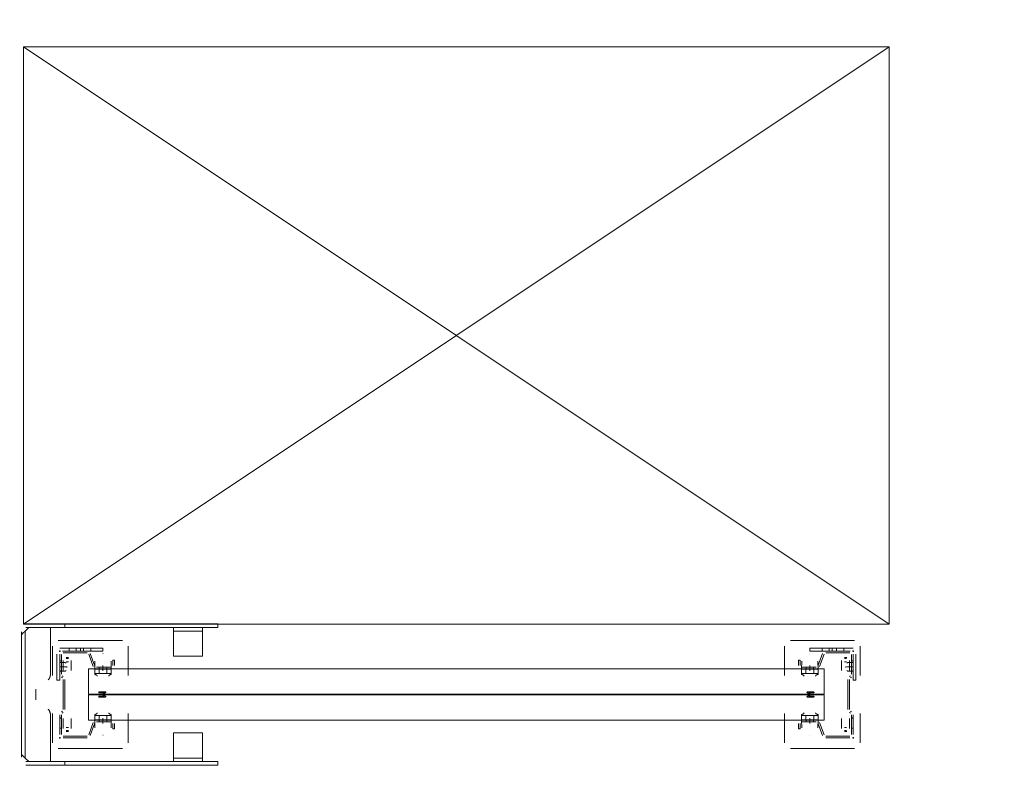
# Model space of a CAD drawing. Header units: millimetres. Extents: x -12989 to 357906, y -50379 to 30884.
# Tile 140 of 256: x 18052 to 19418, y 670 to 1704. Entities that reach past the tile are written whole.
import ezdxf

# ---------------------------------------------------------------- set-up
doc = ezdxf.new("R2010")
doc.units = ezdxf.units.MM
doc.header["$MEASUREMENT"] = 0
doc.linetypes.add('MITTE2', pattern=[112.5, 75, -12.5, 12.5, -12.5])
doc.layers.add('Nowe_A_WYM_ZEWNETRZNE', color=7, linetype='Continuous')
for name, color, linetype, lineweight in [('Nowe_A_WYM_ZEWNETRZNE_Nr_pióra__1', 7, 'Continuous', 13), ('Nowe_A_WYM_ZEWNETRZNE_Nr_pióra__45', 7, 'Continuous', 15), ('Nowe_A_WYM_ZEWNETRZNE_Nr_pióra__85', 7, 'Continuous', 13), ('Nowe_REGAŁY_Nr_pióra__18', 9, 'Continuous', 13)]:
    doc.layers.add(name, color=color, linetype=linetype, lineweight=lineweight)
doc.styles.add('STYL_AUTOMATYCZNY_3', font='arial.ttf')
doc.dimstyles.new('STYL_AUTOMATYCZNY__1', dxfattribs={"dimtxt": 139.999998, "dimasz": 71.25, "dimexe": 0.18, "dimexo": 0.0625, "dimgap": 0, "dimtad": 1, "dimtih": 1, "dimtoh": 1, "dimdec": 0, "dimlfac": 0.1, "dimzin": 0, "dimdsep": 46, "dimtxsty": 'STYL_AUTOMATYCZNY_3', "dimblk": 'ARROWHEAD_6', "dimblk1": 'ARROWHEAD_6', "dimblk2": 'ARROWHEAD_6', "dimcen": 0.09, "dimse1": 1, "dimse2": 1, "dimclrd": 7, "dimclre": 7, "dimclrt": 7, "dimadec": 0, "dimazin": 0, "dimtfac": 1, "dimtdec": 4, "dimtmove": 0, "dimatfit": 3, "dimfxl": 0, "dimtolj": 1, "dimtzin": 0, "dimarcsym": 0})
doc.dimstyles.new('STYL_AUTOMATYCZNY__2', dxfattribs={"dimtxt": 139.999998, "dimasz": 71.25, "dimexe": 0.18, "dimexo": 0.0625, "dimgap": 0, "dimtad": 1, "dimdec": 0, "dimlfac": 0.1, "dimzin": 0, "dimdsep": 46, "dimtxsty": 'STYL_AUTOMATYCZNY_3', "dimblk": 'ARROWHEAD_6', "dimblk1": 'ARROWHEAD_6', "dimblk2": 'ARROWHEAD_6', "dimcen": 0.09, "dimse1": 1, "dimse2": 1, "dimclrd": 7, "dimclre": 7, "dimclrt": 7, "dimadec": 0, "dimazin": 0, "dimtfac": 1, "dimtdec": 4, "dimtmove": 0, "dimatfit": 3, "dimfxl": 0, "dimtolj": 1, "dimtzin": 0, "dimarcsym": 0})

# ---------------------------------------------------------------- blocks, each defined once
blk = doc.blocks.new('*D308')
at = {"layer": 'Nowe_A_WYM_ZEWNETRZNE_Nr_pióra__45', "color": 7, "linetype": 'Continuous', "lineweight": 15}
for p, q in [((37171.6, 187.5), (37246.6, 112.5)), ((37171.6, 37.5), (37246.6, -37.5))]:
    blk.add_line(p, q, dxfattribs=at)
at = {"layer": 'Nowe_A_WYM_ZEWNETRZNE_Nr_pióra__85', "color": 7, "linetype": 'Continuous', "lineweight": 13}
for p, q in [((37209.1, 150), (37209.1, 14850)), ((37279.4, 150), (37138.8, 150)), ((37209.1, 0), (37209.1, 150)), ((37279.4, 0), (37138.8, 0)), ((37209.1, -56.2), (37209.1, 0))]:
    blk.add_line(p, q, dxfattribs=at)
at = {"layer": 'Nowe_A_WYM_ZEWNETRZNE_Nr_pióra__1', "color": 7, "lineweight": 13, "insert": (37181.1, -251.1), "char_height": 140, "attachment_point": 7, "rotation": 90, "style": 'STYL_AUTOMATYCZNY_3'}
blk.add_mtext('\\A1;{\\pql;\\fArial|b0|i0|c238|p0;\\W1.000000;15}', dxfattribs=at)
blk = doc.blocks.new('ARROWHEAD_6')
at = {"color": 0, "linetype": 'Continuous', "lineweight": 0}
for p, q in [((-0.5, -0.5), (0.5, 0.5)), ((0, 0), (-1, 0))]:
    blk.add_line(p, q, dxfattribs=at)
blk = doc.blocks.new('*D310')
at = {"layer": 'Nowe_A_WYM_ZEWNETRZNE_Nr_pióra__45', "color": 7, "linetype": 'Continuous', "lineweight": 15}
for p, q in [((37171.6, 14887.5), (37246.6, 14812.5)), ((37171.6, 187.5), (37246.6, 112.5))]:
    blk.add_line(p, q, dxfattribs=at)
at = {"layer": 'Nowe_A_WYM_ZEWNETRZNE_Nr_pióra__85', "color": 7, "linetype": 'Continuous', "lineweight": 13}
for p, q in [((37209.1, 150), (37209.1, 14850)), ((37279.4, 150), (37138.8, 150)), ((37209.1, 0), (37209.1, 150))]:
    blk.add_line(p, q, dxfattribs=at)
at = {"layer": 'Nowe_A_WYM_ZEWNETRZNE_Nr_pióra__1', "color": 7, "lineweight": 13, "char_height": 140, "attachment_point": 7, "rotation": 90, "style": 'STYL_AUTOMATYCZNY_3'}
for s, insert in [('\\A1;{\\pql;\\fArial|b0|i0|c238|p0;\\W1.000000;15}', (37181.1, 14598.9)), ('\\A1;{\\pql;\\fArial|b0|i0|c238|p0;\\W1.000000;1\xa0470}', (37181.1, 7153))]:
    blk.add_mtext(s, dxfattribs=dict(at, insert=insert))
blk = doc.blocks.new('*D311')
at = {"layer": 'Nowe_A_WYM_ZEWNETRZNE_Nr_pióra__45', "color": 7, "linetype": 'Continuous', "lineweight": 15}
blk.add_line((37171.6, 14887.5), (37246.6, 14812.5), dxfattribs=at)
at = {"layer": 'Nowe_A_WYM_ZEWNETRZNE_Nr_pióra__85', "color": 7, "linetype": 'Continuous', "lineweight": 13}
blk.add_line((37209.1, 150), (37209.1, 14850), dxfattribs=at)
blk = doc.blocks.new('*D312')
at = {"layer": 'Nowe_A_WYM_ZEWNETRZNE_Nr_pióra__45', "color": 7, "linetype": 'Continuous', "lineweight": 15}
for p, q in [((37246.6, 14962.5), (37171.6, 15037.5)), ((37171.6, 14887.5), (37246.6, 14812.5))]:
    blk.add_line(p, q, dxfattribs=at)
at = {"layer": 'Nowe_A_WYM_ZEWNETRZNE_Nr_pióra__85', "color": 7, "linetype": 'Continuous', "lineweight": 13}
for p, q in [((37209.1, 15000), (37209.1, 15056.3)), ((37279.4, 15000), (37138.8, 15000)), ((37209.1, 14850), (37209.1, 15000)), ((37279.4, 14850), (37138.8, 14850)), ((37209.1, 150), (37209.1, 14850))]:
    blk.add_line(p, q, dxfattribs=at)
blk = doc.blocks.new('*D325')
at = {"layer": 'Nowe_A_WYM_ZEWNETRZNE_Nr_pióra__45', "color": 7, "linetype": 'Continuous', "lineweight": 15}
for p, q in [((5753.2, -1542.1), (5678.2, -1617.1)), ((36387.5, -1542.1), (36312.5, -1617.1))]:
    blk.add_line(p, q, dxfattribs=at)
at = {"layer": 'Nowe_A_WYM_ZEWNETRZNE_Nr_pióra__85', "color": 7, "linetype": 'Continuous', "lineweight": 13}
for p, q in [((5715.7, -1649.9), (5715.7, -1509.3)), ((36350, -1649.9), (36350, -1509.3)), ((5715.7, -1579.6), (36350, -1579.6))]:
    blk.add_line(p, q, dxfattribs=at)
at = {"layer": 'Nowe_A_WYM_ZEWNETRZNE_Nr_pióra__1', "color": 7, "lineweight": 13, "char_height": 140, "attachment_point": 7, "style": 'STYL_AUTOMATYCZNY_3'}
for s, insert in [('\\A1;{\\pql;\\fArial|b0|i0|c238|p0;\\W1.000000;3\xa0063}', (20685.9, -1551.6)), ('\\A1;{\\pql;\\fArial|b0|i0|c238|p0;\\W1.000000;15}', (36098.9, -1551.6))]:
    blk.add_mtext(s, dxfattribs=dict(at, insert=insert))
blk = doc.blocks.new('*D327')
at = {"layer": 'Nowe_A_WYM_ZEWNETRZNE_Nr_pióra__45', "color": 7, "linetype": 'Continuous', "lineweight": 15}
for p, q in [((36387.5, -1542.1), (36312.5, -1617.1)), ((36462.5, -1617.1), (36537.5, -1542.1))]:
    blk.add_line(p, q, dxfattribs=at)
at = {"layer": 'Nowe_A_WYM_ZEWNETRZNE_Nr_pióra__85', "color": 7, "linetype": 'Continuous', "lineweight": 13}
for p, q in [((36350, -1649.9), (36350, -1509.3)), ((36500, -1649.9), (36500, -1509.3)), ((5715.7, -1579.6), (36350, -1579.6)), ((36350, -1579.6), (36500, -1579.6)), ((36500, -1579.6), (36556.2, -1579.6))]:
    blk.add_line(p, q, dxfattribs=at)

msp = doc.modelspace()

# ---------------------------------------------------------------- linework, layer by layer
at = {"layer": 'Nowe_REGAŁY_Nr_pióra__18', "color": 9, "linetype": 'Continuous', "lineweight": 13}
for p, q in [((18060, 856.8), (18065, 861.8)), ((18061, 867), (18327, 867)), ((18327, 862), (18061, 862)), ((18066, 861.8), (18065, 861.8)), ((18092, 861.8), (18066, 861.8)), ((18092, 861.8), (18095, 861.8)), ((18095, 796.4), (18095, 861.8)), ((18115, 862), (18115, 867)), ((18265.8, 862), (18265.8, 860)), ((18305.8, 860), (18305.8, 862)), ((18327, 862), (18327, 867)), ((18055, 856), (18055, 682)), ((18055, 851.8), (18057, 853.8)), ((18060, 856.8), (18057, 853.8)), ((18060, 681), (18060, 856.8)), ((18265.8, 857), (18265.8, 860)), ((18265.8, 857), (18305.8, 857)), ((18265.8, 857), (18265.8, 851)), ((18265.8, 851), (18265.8, 825)), ((18305.8, 860), (18305.8, 857)), ((18305.8, 851), (18305.8, 857)), ((18305.8, 825), (18305.8, 851)), ((18098, 795.2), (18098, 836)), ((18106, 844), (18195, 844)), ((18108, 833), (18168, 833)), ((18121, 829), (18121, 833)), ((18131, 829), (18131, 833)), ((18137, 829), (18137, 833)), ((18141, 829), (18141, 833)), ((18151, 829), (18151, 833)), ((18168, 829), (18168, 833)), ((18203, 836), (18203, 795.2)), ((19113, 836), (19113, 795.2)), ((19210, 844), (19121, 844)), ((19208, 833), (19148, 833)), ((19148, 829), (19148, 833)), ((19165, 829), (19165, 833)), ((19175, 829), (19175, 833)), ((19179, 829), (19179, 833)), ((19185, 829), (19185, 833)), ((19195, 829), (19195, 833)), ((19218, 795.2), (19218, 836)), ((18104, 789), (18104, 825)), ((18107.1, 829), (18108.9, 829)), ((18108, 829.9), (18108, 828.1)), ((18108, 825), (18108, 789)), ((18108, 797.1), (18108, 824.3)), ((18110.3, 824.3), (18110.3, 797.1)), ((18168, 829), (18112, 829)), ((18112.8, 829), (18145.9, 829)), ((18145.9, 826.8), (18112.8, 826.8)), ((18116.9, 820.1), (18120.1, 820.1)), ((18154.6, 807.6), (18148.2, 825.1)), ((18150.3, 825.9), (18156.7, 808.4)), ((18167.8, 825.6), (18168.2, 825.6)), ((18265.8, 822), (18265.8, 825)), ((18265.8, 822), (18305.8, 822)), ((18305.8, 825), (18305.8, 822)), ((19148.2, 825.6), (19147.8, 825.6)), ((19148, 829), (19204, 829)), ((19165.7, 825.9), (19159.3, 808.4)), ((19161.4, 807.6), (19167.8, 825.1)), ((19203.3, 829), (19170.1, 829)), ((19170.1, 826.8), (19203.3, 826.8)), ((19199.1, 820.1), (19195.9, 820.1)), ((19205.8, 824.3), (19205.8, 797.1)), ((19207.1, 829), (19208.9, 829)), ((19208, 829.9), (19208, 828.1)), ((19208, 825), (19208, 789)), ((19208, 797.1), (19208, 824.3)), ((19212, 789), (19212, 825)), ((18108, 815.5), (18110.3, 815.5)), ((18108, 813.3), (18115.5, 813.3)), ((18108, 807.3), (18116.8, 807.3)), ((18112.9, 803.9), (18112.9, 816.1)), ((18113, 815.9), (18113, 811.7)), ((18113, 811.7), (18113, 805.1)), ((18116.9, 812.3), (18115.5, 813.3)), ((18120, 818.8), (18117, 818.8)), ((18120, 814.5), (18117, 814.5)), ((18117.9, 807.9), (18117.9, 806.6)), ((18124, 811.7), (18124, 815.9)), ((18124, 805.1), (18124, 811.7)), ((18124.1, 816.1), (18124.1, 803.9)), ((18156.5, 804.3), (18156.9, 815)), ((18159, 806.8), (18179, 806.8)), ((18162.9, 806.8), (18162.9, 804.5)), ((18173.2, 806.8), (18173.2, 804.5)), ((18179.1, 815), (18179.5, 804.3)), ((18181.5, 816.5), (18183.8, 816.5)), ((18181.5, 809.3), (18181.5, 816.5)), ((18183.8, 816.5), (18183.8, 809.3)), ((19132.3, 816.5), (19132.3, 809.3)), ((19134.5, 816.5), (19132.3, 816.5)), ((19134.5, 809.3), (19134.5, 816.5)), ((19136.9, 815), (19136.5, 804.3)), ((19157, 806.8), (19137, 806.8)), ((19142.9, 806.8), (19142.9, 804.5)), ((19153.2, 806.8), (19153.2, 804.5)), ((19159.5, 804.3), (19159.1, 815)), ((19191.9, 816.1), (19191.9, 803.9)), ((19192, 811.7), (19192, 815.9)), ((19192, 805.1), (19192, 811.7)), ((19196, 818.8), (19199, 818.8)), ((19196, 814.5), (19199, 814.5)), ((19198.1, 807.9), (19198.1, 806.6)), ((19199.1, 812.3), (19200.5, 813.3)), ((19208, 807.3), (19199.2, 807.3)), ((19208, 813.3), (19200.5, 813.3)), ((19203, 815.9), (19203, 811.7)), ((19203, 811.7), (19203, 805.1)), ((19203.1, 803.9), (19203.1, 816.1)), ((19208, 815.5), (19205.8, 815.5)), ((18110.3, 802), (18108, 802)), ((18110.3, 801.5), (18108, 801.5)), ((18108, 801.2), (18115.5, 801.2)), ((18111.8, 792.1), (18110.4, 792.9)), ((18111.5, 794.9), (18112.9, 794.1)), ((18113, 803.9), (18112.9, 803.9)), ((18113, 802.3), (18113, 805.1)), ((18113, 802.3), (18113, 803.9)), ((18113, 802.3), (18113, 802.3)), ((18113, 802.3), (18113, 802.3)), ((18115.5, 801.2), (18116.9, 802.2)), ((18124, 802.3), (18124, 805.1)), ((18124, 803.9), (18124, 802.3)), ((18124.1, 803.9), (18124, 803.9)), ((18124, 802.3), (18124, 802.3)), ((18124, 802.3), (18124, 802.3)), ((18156.5, 797.8), (18156.5, 804.3)), ((18156.5, 804.3), (18156.5, 804.3)), ((18156.5, 800), (18156.5, 796.6)), ((18156.6, 798.5), (18156.6, 804.3)), ((18156.6, 804.3), (18157, 804.3)), ((18156.6, 798.3), (18157, 798.3)), ((18157, 804.3), (18167.9, 804.3)), ((18167.9, 798.3), (18157, 798.3)), ((18179, 804.5), (18159, 804.5)), ((18162.5, 804.3), (18162.5, 798.3)), ((18167.9, 804.3), (18168.1, 804.3)), ((18167.9, 798.3), (18168.1, 798.3)), ((18168.1, 804.3), (18179, 804.3)), ((18179, 798.3), (18168.1, 798.3)), ((18173.5, 804.3), (18173.5, 798.3)), ((18179, 804.3), (18179.4, 804.3)), ((18179, 798.3), (18179.4, 798.3)), ((18179.4, 798.3), (18179.4, 804.3)), ((18179.5, 804.3), (18179.5, 804.3)), ((18179.5, 804.3), (18179.5, 797.8)), ((19136.5, 804.3), (19136.5, 804.3)), ((19136.5, 804.3), (19136.5, 797.8)), ((19136.6, 798.3), (19136.6, 804.3)), ((19137, 804.3), (19136.6, 804.3)), ((19137, 798.3), (19136.6, 798.3)), ((19137, 804.5), (19157, 804.5)), ((19147.9, 804.3), (19137, 804.3)), ((19137, 798.3), (19147.9, 798.3)), ((19142.5, 804.3), (19142.5, 798.3)), ((19148.1, 804.3), (19147.9, 804.3)), ((19148.1, 798.3), (19147.9, 798.3)), ((19159, 804.3), (19148.1, 804.3)), ((19148.1, 798.3), (19159, 798.3)), ((19153.5, 804.3), (19153.5, 798.3)), ((19159.4, 804.3), (19159, 804.3)), ((19159.4, 798.3), (19159, 798.3)), ((19159.4, 798.5), (19159.4, 804.3)), ((19159.5, 797.8), (19159.5, 804.3)), ((19159.5, 804.3), (19159.5, 804.3)), ((19159.5, 800), (19159.5, 796.6)), ((19191.9, 803.9), (19192, 803.9)), ((19192, 802.3), (19192, 805.1)), ((19192, 803.9), (19192, 802.3)), ((19192, 802.3), (19192, 802.3)), ((19192, 802.3), (19192, 802.3)), ((19200.5, 801.2), (19199.1, 802.2)), ((19208, 801.2), (19200.5, 801.2)), ((19203, 802.3), (19203, 805.1)), ((19203, 802.3), (19203, 803.9)), ((19203, 803.9), (19203.1, 803.9)), ((19203, 802.3), (19203, 802.3)), ((19203, 802.3), (19203, 802.3)), ((19204.5, 794.9), (19203.1, 794.1)), ((19204.3, 792.1), (19205.6, 792.9)), ((19205.8, 802), (19208, 802)), ((19205.8, 801.5), (19208, 801.5)), ((18104, 789), (18108, 789)), ((18113, 748), (18113, 790)), ((18115.3, 790), (18115.3, 748)), ((19200.8, 790), (19200.8, 748)), ((19203, 748), (19203, 790)), ((19212, 789), (19208, 789)), ((18075, 761.4), (18075, 776.4)), ((18162.5, 772.5), (18171.5, 772.5)), ((18169.9, 771.5), (18162.5, 771.5)), ((18162.5, 766.5), (18169.9, 766.5)), ((18171.5, 765.5), (18162.5, 765.5)), ((18166.8, 769.5), (18169.9, 771.5)), ((18169.9, 766.5), (18166.8, 768.5)), ((18171.7, 771.6), (18167.9, 769)), ((18167.9, 769), (18171.8, 766.4)), ((19148.1, 769), (19144.2, 766.4)), ((19144.3, 771.6), (19148.1, 769)), ((19153.5, 772.5), (19144.5, 772.5)), ((19144.5, 765.5), (19153.5, 765.5)), ((19146.1, 771.5), (19153.5, 771.5)), ((19149.2, 769.5), (19146.1, 771.5)), ((19146.1, 766.5), (19149.2, 768.5)), ((19153.5, 766.5), (19146.1, 766.5)), ((18095, 676), (18095, 741.5)), ((18098, 702), (18098, 742.9)), ((18108, 713.8), (18108, 741)), ((18110.3, 741), (18110.3, 713.8)), ((18110.4, 745.1), (18111.8, 745.9)), ((18112.9, 743.9), (18111.5, 743.1)), ((18156.5, 741.4), (18156.5, 738)), ((18156.5, 733.8), (18156.5, 740.3)), ((18156.6, 739.8), (18157, 739.8)), ((18156.6, 733.8), (18156.6, 739.5)), ((18157, 739.8), (18167.9, 739.8)), ((18162.5, 733.8), (18162.5, 739.8)), ((18167.9, 739.8), (18168.1, 739.8)), ((18168.1, 739.8), (18179, 739.8)), ((18173.5, 733.8), (18173.5, 739.8)), ((18179, 739.8), (18179.4, 739.8)), ((18179.4, 739.5), (18179.4, 733.8)), ((18179.5, 738), (18179.5, 741.4)), ((18179.5, 740.3), (18179.5, 733.8)), ((18203, 742.9), (18203, 702)), ((19113, 742.9), (19113, 702)), ((19136.5, 738), (19136.5, 741.4)), ((19136.5, 740.3), (19136.5, 733.8)), ((19137, 739.8), (19136.6, 739.8)), ((19136.6, 739.5), (19136.6, 733.8)), ((19147.9, 739.8), (19137, 739.8)), ((19142.5, 733.8), (19142.5, 739.8)), ((19148.1, 739.8), (19147.9, 739.8)), ((19159, 739.8), (19148.1, 739.8)), ((19153.5, 733.8), (19153.5, 739.8)), ((19159.4, 739.8), (19159, 739.8)), ((19159.4, 733.8), (19159.4, 739.5)), ((19159.5, 741.4), (19159.5, 738)), ((19159.5, 733.8), (19159.5, 740.3)), ((19203.1, 743.9), (19204.5, 743.1)), ((19205.6, 745.1), (19204.3, 745.9)), ((19205.8, 741), (19205.8, 713.8)), ((19208, 713.8), (19208, 741)), ((19218, 702), (19218, 742.9)), ((18108, 736.5), (18110.3, 736.5)), ((18108, 736), (18110.3, 736)), ((18112.9, 721.9), (18112.9, 734.1)), ((18112.9, 734.1), (18113, 734.1)), ((18113, 734.1), (18113, 735.8)), ((18113, 735.8), (18113, 735.8)), ((18113, 735.8), (18113, 735.7)), ((18113, 735.7), (18113, 732.9)), ((18113, 726.3), (18113, 732.9)), ((18113, 726.3), (18113, 722.1)), ((18124, 735.7), (18124, 735.8)), ((18124, 735.8), (18124, 735.8)), ((18124, 735.8), (18124, 734.1)), ((18124, 735.7), (18124, 732.9)), ((18124, 734.1), (18124.1, 734.1)), ((18124, 732.9), (18124, 726.3)), ((18124, 722.1), (18124, 726.3)), ((18124.1, 734.1), (18124.1, 721.9)), ((18148.2, 712.9), (18154.6, 730.4)), ((18156.7, 729.6), (18150.3, 712.1)), ((18156.9, 723), (18156.5, 733.8)), ((18156.5, 733.8), (18156.5, 733.8)), ((18156.6, 733.8), (18157, 733.8)), ((18167.9, 733.8), (18157, 733.8)), ((18159, 733.5), (18179, 733.5)), ((18179, 731.3), (18159, 731.3)), ((18162.9, 733.5), (18162.9, 731.3)), ((18167.9, 733.8), (18168.1, 733.8)), ((18179, 733.8), (18168.1, 733.8)), ((18173.2, 733.5), (18173.2, 731.3)), ((18179, 733.8), (18179.4, 733.8)), ((18179.5, 733.8), (18179.1, 723)), ((18179.5, 733.8), (18179.5, 733.8)), ((18181.5, 721.5), (18181.5, 728.8)), ((18183.8, 728.8), (18183.8, 721.5)), ((19132.3, 728.8), (19132.3, 721.5)), ((19134.5, 721.5), (19134.5, 728.8)), ((19136.5, 733.8), (19136.5, 733.8)), ((19136.5, 733.8), (19136.9, 723)), ((19137, 733.8), (19136.6, 733.8)), ((19137, 733.8), (19147.9, 733.8)), ((19157, 733.5), (19137, 733.5)), ((19137, 731.3), (19157, 731.3)), ((19142.9, 733.5), (19142.9, 731.3)), ((19148.1, 733.8), (19147.9, 733.8)), ((19148.1, 733.8), (19159, 733.8)), ((19153.2, 733.5), (19153.2, 731.3)), ((19159.4, 733.8), (19159, 733.8)), ((19159.1, 723), (19159.5, 733.8)), ((19159.3, 729.6), (19165.7, 712.1)), ((19159.5, 733.8), (19159.5, 733.8)), ((19167.8, 712.9), (19161.4, 730.4)), ((19192, 734.1), (19191.9, 734.1)), ((19191.9, 734.1), (19191.9, 721.9)), ((19192, 735.7), (19192, 735.8)), ((19192, 735.8), (19192, 735.8)), ((19192, 735.8), (19192, 734.1)), ((19192, 735.7), (19192, 732.9)), ((19192, 732.9), (19192, 726.3)), ((19192, 722.1), (19192, 726.3)), ((19203, 734.1), (19203, 735.8)), ((19203, 735.8), (19203, 735.8)), ((19203, 735.8), (19203, 735.7)), ((19203, 735.7), (19203, 732.9)), ((19203.1, 734.1), (19203, 734.1)), ((19203, 726.3), (19203, 732.9)), ((19203, 726.3), (19203, 722.1)), ((19203.1, 721.9), (19203.1, 734.1)), ((19208, 736.5), (19205.8, 736.5)), ((19208, 736), (19205.8, 736)), ((18110.3, 722.5), (18108, 722.5)), ((18108, 709.9), (18108, 708.1)), ((18112.8, 711.3), (18145.9, 711.3)), ((18120.1, 717.9), (18116.9, 717.9)), ((18120, 723.5), (18117, 723.5)), ((18120, 719.3), (18117, 719.3)), ((18168.2, 712.5), (18167.8, 712.5)), ((18183.8, 721.5), (18181.5, 721.5)), ((18265.8, 713), (18265.8, 716)), ((18305.8, 716), (18265.8, 716)), ((18265.8, 713), (18265.8, 687)), ((18305.8, 716), (18305.8, 713)), ((18305.8, 687), (18305.8, 713)), ((19132.3, 721.5), (19134.5, 721.5)), ((19147.8, 712.5), (19148.2, 712.5)), ((19203.3, 711.3), (19170.1, 711.3)), ((19195.9, 717.9), (19199.1, 717.9)), ((19196, 723.5), (19199, 723.5)), ((19196, 719.3), (19199, 719.3)), ((19205.8, 722.5), (19208, 722.5)), ((19208, 709.9), (19208, 708.1)), ((18107.1, 709), (18108.9, 709)), ((18145.9, 709), (18112.8, 709)), ((19170.1, 709), (19203.3, 709)), ((19207.1, 709), (19208.9, 709)), ((18057, 684), (18055, 686)), ((18057, 684), (18060, 681)), ((18195, 694), (18106, 694)), ((18265.8, 687), (18265.8, 681)), ((18305.8, 681), (18305.8, 687)), ((19121, 694), (19210, 694)), ((18065, 676), (18060, 681)), ((18061, 676), (18327, 676)), ((18061, 671), (18327, 671)), ((18115, 671), (18115, 676)), ((18265.8, 678), (18265.8, 681)), ((18305.8, 681), (18265.8, 681)), ((18265.8, 678), (18265.8, 676)), ((18305.8, 681), (18305.8, 678)), ((18305.8, 676), (18305.8, 678)), ((18327, 676), (18327, 671))]:
    msp.add_line(p, q, dxfattribs=at)
at = {"layer": 'Nowe_REGAŁY_Nr_pióra__18', "color": 9, "linetype": 'MITTE2', "lineweight": 13}
for p, q in [((18168, 809.3), (18168, 802)), ((19148, 809.3), (19148, 802)), ((18168, 736), (18168, 728.8)), ((19148, 736), (19148, 728.8))]:
    msp.add_line(p, q, dxfattribs=at)
at = {"layer": 'Nowe_REGAŁY_Nr_pióra__18', "color": 9, "linetype": 'Continuous', "lineweight": 13}
msp.add_lwpolyline([(19258, 866.6), (18058, 866.6), (18058, 1666.6), (19258, 1666.6), (19258, 866.6), (18058, 1666.6), (19258, 1666.6), (18058, 866.6)], dxfattribs=at)
at = {"layer": 'Nowe_REGAŁY_Nr_pióra__18', "color": 9, "linetype": 'Continuous', "lineweight": 13, "flags": 128}
for points in [[(18092, 789.3), (18092.2, 789.5), (18092.5, 789.8), (18092.7, 790), (18092.9, 790.3), (18093.1, 790.6), (18093.3, 790.9), (18093.5, 791.1), (18093.7, 791.4), (18093.8, 791.7), (18094, 792), (18094.1, 792.3), (18094.3, 792.6), (18094.4, 792.9), (18094.5, 793.3), (18094.6, 793.6), (18094.7, 793.9), (18094.8, 794.2), (18094.8, 794.5), (18094.9, 794.8), (18094.9, 795.2), (18095, 795.5), (18095, 795.8), (18095, 796.1), (18095, 796.4)], [(18156.6, 804.3), (18156.6, 804.2), (18156.6, 804.2), (18156.6, 804.1), (18156.6, 804.1), (18156.6, 804), (18156.6, 803.9), (18156.6, 803.8), (18156.6, 803.6), (18156.6, 803.5), (18156.6, 803.3), (18156.6, 803.2), (18156.6, 803), (18156.6, 802.8), (18156.6, 802.5), (18156.6, 802.3), (18156.6, 802.1), (18156.5, 801.8), (18156.5, 801.5), (18156.5, 801.3), (18156.5, 801), (18156.5, 800.7), (18156.5, 800.4), (18156.5, 800)], [(18156.5, 796.6), (18156.5, 796.7), (18156.5, 796.8), (18156.5, 797), (18156.5, 797.1), (18156.5, 797.2), (18156.5, 797.3), (18156.6, 797.4), (18156.6, 797.5), (18156.6, 797.6), (18156.6, 797.7), (18156.6, 797.7), (18156.6, 797.8), (18156.6, 797.9), (18156.6, 798), (18156.6, 798), (18156.6, 798.1), (18156.6, 798.1), (18156.6, 798.2), (18156.6, 798.2), (18156.6, 798.2), (18156.6, 798.2), (18156.6, 798.3), (18156.6, 798.3)], [(18156.5, 796.6), (18156.8, 796.6), (18157, 796.6), (18157.2, 796.5), (18157.4, 796.5), (18157.6, 796.5), (18157.9, 796.4), (18158.1, 796.4), (18158.3, 796.3), (18158.5, 796.2), (18158.6, 796.1), (18158.8, 796.1), (18159, 796), (18159.1, 795.8), (18159.3, 795.7), (18159.4, 795.6), (18159.5, 795.5), (18159.6, 795.3), (18159.7, 795.2), (18159.8, 795.1), (18159.9, 794.9), (18159.9, 794.7), (18160, 794.6), (18160, 794.4), (18160, 794.3)], [(18176, 794.3), (18176, 794.4), (18176, 794.6), (18176.1, 794.7), (18176.1, 794.9), (18176.2, 795.1), (18176.3, 795.2), (18176.4, 795.3), (18176.5, 795.5), (18176.6, 795.6), (18176.7, 795.7), (18176.9, 795.8), (18177, 795.9), (18177.2, 796), (18177.4, 796.1), (18177.6, 796.2), (18177.7, 796.3), (18177.9, 796.4), (18178.1, 796.4), (18178.4, 796.5), (18178.6, 796.5), (18178.8, 796.5), (18179, 796.6), (18179.2, 796.6), (18179.5, 796.6)], [(18179.5, 796.6), (18179.5, 796.7), (18179.5, 796.8), (18179.5, 796.9), (18179.5, 797.1), (18179.5, 797.2), (18179.5, 797.3), (18179.4, 797.4), (18179.4, 797.5), (18179.4, 797.6), (18179.4, 797.7), (18179.4, 797.7), (18179.4, 797.8), (18179.4, 797.9), (18179.4, 798), (18179.4, 798), (18179.4, 798.1), (18179.4, 798.1), (18179.4, 798.2), (18179.4, 798.2), (18179.4, 798.2), (18179.4, 798.2), (18179.4, 798.3), (18179.4, 798.3)], [(19136.5, 796.6), (19136.5, 796.7), (19136.5, 796.8), (19136.5, 796.9), (19136.5, 797.1), (19136.5, 797.2), (19136.5, 797.3), (19136.6, 797.4), (19136.6, 797.5), (19136.6, 797.6), (19136.6, 797.7), (19136.6, 797.7), (19136.6, 797.8), (19136.6, 797.9), (19136.6, 798), (19136.6, 798), (19136.6, 798.1), (19136.6, 798.1), (19136.6, 798.2), (19136.6, 798.2), (19136.6, 798.2), (19136.6, 798.2), (19136.6, 798.3), (19136.6, 798.3)], [(19140, 794.3), (19140, 794.4), (19140, 794.6), (19139.9, 794.7), (19139.9, 794.9), (19139.8, 795.1), (19139.7, 795.2), (19139.6, 795.3), (19139.5, 795.5), (19139.4, 795.6), (19139.3, 795.7), (19139.1, 795.8), (19139, 795.9), (19138.8, 796), (19138.6, 796.1), (19138.4, 796.2), (19138.3, 796.3), (19138.1, 796.4), (19137.9, 796.4), (19137.6, 796.5), (19137.4, 796.5), (19137.2, 796.5), (19137, 796.6), (19136.8, 796.6), (19136.5, 796.6)], [(19159.5, 796.6), (19159.2, 796.6), (19159, 796.6), (19158.8, 796.5), (19158.6, 796.5), (19158.4, 796.5), (19158.1, 796.4), (19157.9, 796.4), (19157.7, 796.3), (19157.5, 796.2), (19157.4, 796.1), (19157.2, 796.1), (19157, 796), (19156.9, 795.8), (19156.7, 795.7), (19156.6, 795.6), (19156.5, 795.5), (19156.4, 795.3), (19156.3, 795.2), (19156.2, 795.1), (19156.1, 794.9), (19156.1, 794.7), (19156, 794.6), (19156, 794.4), (19156, 794.3)], [(19159.4, 804.3), (19159.4, 804.2), (19159.4, 804.2), (19159.4, 804.1), (19159.4, 804.1), (19159.4, 804), (19159.4, 803.9), (19159.4, 803.8), (19159.4, 803.6), (19159.4, 803.5), (19159.4, 803.3), (19159.4, 803.2), (19159.4, 803), (19159.4, 802.8), (19159.4, 802.5), (19159.4, 802.3), (19159.4, 802.1), (19159.5, 801.8), (19159.5, 801.5), (19159.5, 801.3), (19159.5, 801), (19159.5, 800.7), (19159.5, 800.4), (19159.5, 800)], [(19159.5, 796.6), (19159.5, 796.7), (19159.5, 796.8), (19159.5, 797), (19159.5, 797.1), (19159.5, 797.2), (19159.5, 797.3), (19159.4, 797.4), (19159.4, 797.5), (19159.4, 797.6), (19159.4, 797.7), (19159.4, 797.7), (19159.4, 797.8), (19159.4, 797.9), (19159.4, 798), (19159.4, 798), (19159.4, 798.1), (19159.4, 798.1), (19159.4, 798.2), (19159.4, 798.2), (19159.4, 798.2), (19159.4, 798.2), (19159.4, 798.3), (19159.4, 798.3)], [(18162, 772), (18162, 772), (18162, 772.1), (18162, 772.1), (18162, 772.2), (18162, 772.2), (18162, 772.2), (18162, 772.3), (18162.1, 772.3), (18162.1, 772.3), (18162.1, 772.3), (18162.1, 772.4), (18162.1, 772.4), (18162.1, 772.4), (18162.2, 772.4), (18162.2, 772.4), (18162.2, 772.5), (18162.3, 772.5), (18162.3, 772.5), (18162.3, 772.5), (18162.3, 772.5), (18162.4, 772.5), (18162.4, 772.5), (18162.5, 772.5), (18162.5, 772.5)], [(18162.5, 771.5), (18162.5, 771.5), (18162.4, 771.5), (18162.4, 771.5), (18162.3, 771.5), (18162.3, 771.5), (18162.3, 771.5), (18162.3, 771.5), (18162.2, 771.6), (18162.2, 771.6), (18162.2, 771.6), (18162.1, 771.6), (18162.1, 771.6), (18162.1, 771.7), (18162.1, 771.7), (18162.1, 771.7), (18162.1, 771.7), (18162, 771.8), (18162, 771.8), (18162, 771.8), (18162, 771.9), (18162, 771.9), (18162, 771.9), (18162, 772), (18162, 772)], [(18162, 766), (18162, 766.1), (18162, 766.1), (18162, 766.1), (18162, 766.2), (18162, 766.2), (18162, 766.2), (18162, 766.3), (18162.1, 766.3), (18162.1, 766.3), (18162.1, 766.3), (18162.1, 766.4), (18162.1, 766.4), (18162.1, 766.4), (18162.2, 766.4), (18162.2, 766.4), (18162.2, 766.5), (18162.3, 766.5), (18162.3, 766.5), (18162.3, 766.5), (18162.3, 766.5), (18162.4, 766.5), (18162.4, 766.5), (18162.5, 766.5), (18162.5, 766.5)], [(18162.5, 765.5), (18162.5, 765.5), (18162.4, 765.5), (18162.4, 765.5), (18162.3, 765.5), (18162.3, 765.5), (18162.3, 765.5), (18162.3, 765.6), (18162.2, 765.6), (18162.2, 765.6), (18162.2, 765.6), (18162.1, 765.6), (18162.1, 765.6), (18162.1, 765.7), (18162.1, 765.7), (18162.1, 765.7), (18162.1, 765.7), (18162, 765.8), (18162, 765.8), (18162, 765.8), (18162, 765.9), (18162, 765.9), (18162, 765.9), (18162, 766), (18162, 766)], [(18166.5, 769), (18166.5, 769), (18166.5, 769.1), (18166.5, 769.1), (18166.5, 769.1), (18166.5, 769.1), (18166.5, 769.1), (18166.5, 769.2), (18166.5, 769.2), (18166.5, 769.2), (18166.6, 769.2), (18166.6, 769.2), (18166.6, 769.3), (18166.6, 769.3), (18166.6, 769.3), (18166.6, 769.3), (18166.6, 769.3), (18166.7, 769.4), (18166.7, 769.4), (18166.7, 769.4), (18166.7, 769.4), (18166.7, 769.4), (18166.8, 769.4), (18166.8, 769.5), (18166.8, 769.5)], [(18166.8, 768.5), (18166.8, 768.6), (18166.8, 768.6), (18166.7, 768.6), (18166.7, 768.6), (18166.7, 768.6), (18166.7, 768.7), (18166.7, 768.7), (18166.6, 768.7), (18166.6, 768.7), (18166.6, 768.7), (18166.6, 768.7), (18166.6, 768.8), (18166.6, 768.8), (18166.6, 768.8), (18166.5, 768.8), (18166.5, 768.8), (18166.5, 768.9), (18166.5, 768.9), (18166.5, 768.9), (18166.5, 768.9), (18166.5, 768.9), (18166.5, 769), (18166.5, 769), (18166.5, 769)], [(18171.5, 772.5), (18171.5, 772.5), (18171.6, 772.5), (18171.6, 772.5), (18171.7, 772.5), (18171.7, 772.5), (18171.7, 772.5), (18171.7, 772.5), (18171.8, 772.5), (18171.8, 772.4), (18171.8, 772.4), (18171.9, 772.4), (18171.9, 772.4), (18171.9, 772.4), (18171.9, 772.3), (18171.9, 772.3), (18171.9, 772.3), (18172, 772.3), (18172, 772.2), (18172, 772.2), (18172, 772.2), (18172, 772.1), (18172, 772.1), (18172, 772), (18172, 772)], [(18172, 766), (18172, 766), (18172, 765.9), (18172, 765.9), (18172, 765.9), (18172, 765.8), (18172, 765.8), (18172, 765.8), (18171.9, 765.7), (18171.9, 765.7), (18171.9, 765.7), (18171.9, 765.7), (18171.9, 765.6), (18171.9, 765.6), (18171.8, 765.6), (18171.8, 765.6), (18171.8, 765.6), (18171.7, 765.6), (18171.7, 765.5), (18171.7, 765.5), (18171.7, 765.5), (18171.6, 765.5), (18171.6, 765.5), (18171.5, 765.5), (18171.5, 765.5)], [(18172, 772), (18172, 772), (18172, 772), (18172, 771.9), (18172, 771.9), (18172, 771.9), (18172, 771.9), (18172, 771.9), (18172, 771.8), (18172, 771.8), (18172, 771.8), (18171.9, 771.8), (18171.9, 771.8), (18171.9, 771.7), (18171.9, 771.7), (18171.9, 771.7), (18171.9, 771.7), (18171.9, 771.7), (18171.9, 771.7), (18171.8, 771.6), (18171.8, 771.6), (18171.8, 771.6), (18171.8, 771.6), (18171.8, 771.6), (18171.7, 771.6)], [(18171.8, 766.4), (18171.8, 766.4), (18171.8, 766.4), (18171.8, 766.4), (18171.8, 766.4), (18171.9, 766.4), (18171.9, 766.4), (18171.9, 766.3), (18171.9, 766.3), (18171.9, 766.3), (18171.9, 766.3), (18171.9, 766.3), (18171.9, 766.3), (18172, 766.2), (18172, 766.2), (18172, 766.2), (18172, 766.2), (18172, 766.2), (18172, 766.1), (18172, 766.1), (18172, 766.1), (18172, 766.1), (18172, 766.1), (18172, 766), (18172, 766)], [(19144.5, 772.5), (19144.5, 772.5), (19144.4, 772.5), (19144.4, 772.5), (19144.3, 772.5), (19144.3, 772.5), (19144.3, 772.5), (19144.3, 772.5), (19144.2, 772.5), (19144.2, 772.4), (19144.2, 772.4), (19144.1, 772.4), (19144.1, 772.4), (19144.1, 772.4), (19144.1, 772.3), (19144.1, 772.3), (19144.1, 772.3), (19144, 772.3), (19144, 772.2), (19144, 772.2), (19144, 772.2), (19144, 772.1), (19144, 772.1), (19144, 772), (19144, 772)], [(19144, 772), (19144, 772), (19144, 772), (19144, 771.9), (19144, 771.9), (19144, 771.9), (19144, 771.9), (19144, 771.9), (19144, 771.8), (19144, 771.8), (19144, 771.8), (19144.1, 771.8), (19144.1, 771.8), (19144.1, 771.7), (19144.1, 771.7), (19144.1, 771.7), (19144.1, 771.7), (19144.1, 771.7), (19144.1, 771.7), (19144.2, 771.6), (19144.2, 771.6), (19144.2, 771.6), (19144.2, 771.6), (19144.2, 771.6), (19144.3, 771.6)], [(19144.2, 766.4), (19144.2, 766.4), (19144.2, 766.4), (19144.2, 766.4), (19144.2, 766.4), (19144.1, 766.4), (19144.1, 766.4), (19144.1, 766.3), (19144.1, 766.3), (19144.1, 766.3), (19144.1, 766.3), (19144.1, 766.3), (19144.1, 766.3), (19144, 766.2), (19144, 766.2), (19144, 766.2), (19144, 766.2), (19144, 766.2), (19144, 766.1), (19144, 766.1), (19144, 766.1), (19144, 766.1), (19144, 766.1), (19144, 766), (19144, 766)], [(19144, 766), (19144, 766), (19144, 765.9), (19144, 765.9), (19144, 765.9), (19144, 765.8), (19144, 765.8), (19144, 765.8), (19144.1, 765.7), (19144.1, 765.7), (19144.1, 765.7), (19144.1, 765.7), (19144.1, 765.6), (19144.1, 765.6), (19144.2, 765.6), (19144.2, 765.6), (19144.2, 765.6), (19144.3, 765.6), (19144.3, 765.5), (19144.3, 765.5), (19144.3, 765.5), (19144.4, 765.5), (19144.4, 765.5), (19144.5, 765.5), (19144.5, 765.5)], [(19149.5, 769), (19149.5, 769), (19149.5, 769.1), (19149.5, 769.1), (19149.5, 769.1), (19149.5, 769.1), (19149.5, 769.1), (19149.5, 769.2), (19149.5, 769.2), (19149.5, 769.2), (19149.4, 769.2), (19149.4, 769.2), (19149.4, 769.3), (19149.4, 769.3), (19149.4, 769.3), (19149.4, 769.3), (19149.4, 769.3), (19149.3, 769.4), (19149.3, 769.4), (19149.3, 769.4), (19149.3, 769.4), (19149.3, 769.4), (19149.2, 769.4), (19149.2, 769.5), (19149.2, 769.5)], [(19149.2, 768.5), (19149.2, 768.6), (19149.2, 768.6), (19149.3, 768.6), (19149.3, 768.6), (19149.3, 768.6), (19149.3, 768.7), (19149.3, 768.7), (19149.4, 768.7), (19149.4, 768.7), (19149.4, 768.7), (19149.4, 768.7), (19149.4, 768.8), (19149.4, 768.8), (19149.4, 768.8), (19149.5, 768.8), (19149.5, 768.8), (19149.5, 768.9), (19149.5, 768.9), (19149.5, 768.9), (19149.5, 768.9), (19149.5, 768.9), (19149.5, 769), (19149.5, 769), (19149.5, 769)], [(19154, 772), (19154, 772), (19154, 772.1), (19154, 772.1), (19154, 772.2), (19154, 772.2), (19154, 772.2), (19154, 772.3), (19153.9, 772.3), (19153.9, 772.3), (19153.9, 772.3), (19153.9, 772.4), (19153.9, 772.4), (19153.9, 772.4), (19153.8, 772.4), (19153.8, 772.4), (19153.8, 772.5), (19153.7, 772.5), (19153.7, 772.5), (19153.7, 772.5), (19153.7, 772.5), (19153.6, 772.5), (19153.6, 772.5), (19153.5, 772.5), (19153.5, 772.5)], [(19153.5, 771.5), (19153.5, 771.5), (19153.6, 771.5), (19153.6, 771.5), (19153.7, 771.5), (19153.7, 771.5), (19153.7, 771.5), (19153.7, 771.5), (19153.8, 771.6), (19153.8, 771.6), (19153.8, 771.6), (19153.9, 771.6), (19153.9, 771.6), (19153.9, 771.7), (19153.9, 771.7), (19153.9, 771.7), (19153.9, 771.7), (19154, 771.8), (19154, 771.8), (19154, 771.8), (19154, 771.9), (19154, 771.9), (19154, 771.9), (19154, 772), (19154, 772)], [(19154, 766), (19154, 766.1), (19154, 766.1), (19154, 766.1), (19154, 766.2), (19154, 766.2), (19154, 766.2), (19154, 766.3), (19153.9, 766.3), (19153.9, 766.3), (19153.9, 766.3), (19153.9, 766.4), (19153.9, 766.4), (19153.9, 766.4), (19153.8, 766.4), (19153.8, 766.4), (19153.8, 766.5), (19153.7, 766.5), (19153.7, 766.5), (19153.7, 766.5), (19153.7, 766.5), (19153.6, 766.5), (19153.6, 766.5), (19153.5, 766.5), (19153.5, 766.5)], [(19153.5, 765.5), (19153.5, 765.5), (19153.6, 765.5), (19153.6, 765.5), (19153.7, 765.5), (19153.7, 765.5), (19153.7, 765.5), (19153.7, 765.6), (19153.8, 765.6), (19153.8, 765.6), (19153.8, 765.6), (19153.9, 765.6), (19153.9, 765.6), (19153.9, 765.7), (19153.9, 765.7), (19153.9, 765.7), (19153.9, 765.7), (19154, 765.8), (19154, 765.8), (19154, 765.8), (19154, 765.9), (19154, 765.9), (19154, 765.9), (19154, 766), (19154, 766)], [(18095, 741.4), (18095, 741.7), (18095, 742), (18095, 742.3), (18094.9, 742.7), (18094.9, 743), (18094.8, 743.3), (18094.8, 743.6), (18094.7, 743.9), (18094.6, 744.2), (18094.5, 744.6), (18094.4, 744.9), (18094.3, 745.2), (18094.1, 745.5), (18094, 745.8), (18093.8, 746.1), (18093.7, 746.4), (18093.5, 746.7), (18093.3, 747), (18093.1, 747.2), (18092.9, 747.5), (18092.7, 747.8), (18092.5, 748), (18092.2, 748.3), (18092, 748.6)], [(18160, 743.8), (18160, 743.6), (18160, 743.4), (18159.9, 743.3), (18159.9, 743.1), (18159.8, 743), (18159.7, 742.8), (18159.6, 742.7), (18159.5, 742.5), (18159.4, 742.4), (18159.3, 742.3), (18159.1, 742.2), (18159, 742.1), (18158.8, 742), (18158.6, 741.9), (18158.5, 741.8), (18158.3, 741.7), (18158.1, 741.7), (18157.9, 741.6), (18157.6, 741.6), (18157.4, 741.5), (18157.2, 741.5), (18157, 741.5), (18156.8, 741.4), (18156.5, 741.4)], [(18156.5, 741.4), (18156.5, 741.3), (18156.5, 741.2), (18156.5, 741.1), (18156.5, 741), (18156.5, 740.8), (18156.5, 740.7), (18156.6, 740.6), (18156.6, 740.5), (18156.6, 740.4), (18156.6, 740.4), (18156.6, 740.3), (18156.6, 740.2), (18156.6, 740.1), (18156.6, 740.1), (18156.6, 740), (18156.6, 740), (18156.6, 739.9), (18156.6, 739.9), (18156.6, 739.8), (18156.6, 739.8), (18156.6, 739.8), (18156.6, 739.8), (18156.6, 739.8)], [(18156.6, 733.8), (18156.6, 733.8), (18156.6, 733.8), (18156.6, 733.9), (18156.6, 733.9), (18156.6, 734), (18156.6, 734.1), (18156.6, 734.3), (18156.6, 734.4), (18156.6, 734.5), (18156.6, 734.7), (18156.6, 734.9), (18156.6, 735.1), (18156.6, 735.3), (18156.6, 735.5), (18156.6, 735.7), (18156.6, 736), (18156.5, 736.2), (18156.5, 736.5), (18156.5, 736.8), (18156.5, 737), (18156.5, 737.3), (18156.5, 737.7), (18156.5, 738)], [(18179.5, 741.4), (18179.2, 741.5), (18179, 741.5), (18178.8, 741.5), (18178.6, 741.5), (18178.4, 741.6), (18178.1, 741.6), (18177.9, 741.7), (18177.7, 741.7), (18177.6, 741.8), (18177.4, 741.9), (18177.2, 742), (18177, 742.1), (18176.9, 742.2), (18176.7, 742.3), (18176.6, 742.4), (18176.5, 742.5), (18176.4, 742.7), (18176.3, 742.8), (18176.2, 743), (18176.1, 743.1), (18176.1, 743.3), (18176, 743.4), (18176, 743.6), (18176, 743.8)], [(18179.5, 741.4), (18179.5, 741.3), (18179.5, 741.2), (18179.5, 741.1), (18179.5, 741), (18179.5, 740.8), (18179.5, 740.7), (18179.4, 740.6), (18179.4, 740.5), (18179.4, 740.4), (18179.4, 740.4), (18179.4, 740.3), (18179.4, 740.2), (18179.4, 740.1), (18179.4, 740.1), (18179.4, 740), (18179.4, 740), (18179.4, 739.9), (18179.4, 739.9), (18179.4, 739.8), (18179.4, 739.8), (18179.4, 739.8), (18179.4, 739.8), (18179.4, 739.8)], [(18179.4, 733.8), (18179.4, 733.8), (18179.4, 733.8), (18179.4, 733.9), (18179.4, 733.9), (18179.4, 734), (18179.4, 734.1), (18179.4, 734.3), (18179.4, 734.4), (18179.4, 734.5), (18179.4, 734.7), (18179.4, 734.9), (18179.4, 735.1), (18179.4, 735.3), (18179.4, 735.5), (18179.4, 735.7), (18179.4, 736), (18179.5, 736.2), (18179.5, 736.5), (18179.5, 736.8), (18179.5, 737.1), (18179.5, 737.4), (18179.5, 737.7), (18179.5, 738)], [(19136.5, 741.4), (19136.8, 741.5), (19137, 741.5), (19137.2, 741.5), (19137.4, 741.5), (19137.6, 741.6), (19137.9, 741.6), (19138.1, 741.7), (19138.3, 741.7), (19138.4, 741.8), (19138.6, 741.9), (19138.8, 742), (19139, 742.1), (19139.1, 742.2), (19139.3, 742.3), (19139.4, 742.4), (19139.5, 742.5), (19139.6, 742.7), (19139.7, 742.8), (19139.8, 743), (19139.9, 743.1), (19139.9, 743.3), (19140, 743.4), (19140, 743.6), (19140, 743.8)], [(19136.5, 741.4), (19136.5, 741.3), (19136.5, 741.2), (19136.5, 741.1), (19136.5, 741), (19136.5, 740.8), (19136.5, 740.7), (19136.6, 740.6), (19136.6, 740.5), (19136.6, 740.4), (19136.6, 740.4), (19136.6, 740.3), (19136.6, 740.2), (19136.6, 740.1), (19136.6, 740.1), (19136.6, 740), (19136.6, 740), (19136.6, 739.9), (19136.6, 739.9), (19136.6, 739.8), (19136.6, 739.8), (19136.6, 739.8), (19136.6, 739.8), (19136.6, 739.8)], [(19136.6, 733.8), (19136.6, 733.8), (19136.6, 733.8), (19136.6, 733.9), (19136.6, 733.9), (19136.6, 734), (19136.6, 734.1), (19136.6, 734.3), (19136.6, 734.4), (19136.6, 734.5), (19136.6, 734.7), (19136.6, 734.9), (19136.6, 735.1), (19136.6, 735.3), (19136.6, 735.5), (19136.6, 735.7), (19136.6, 736), (19136.5, 736.2), (19136.5, 736.5), (19136.5, 736.8), (19136.5, 737.1), (19136.5, 737.4), (19136.5, 737.7), (19136.5, 738)], [(19156, 743.8), (19156, 743.6), (19156, 743.4), (19156.1, 743.3), (19156.1, 743.1), (19156.2, 743), (19156.3, 742.8), (19156.4, 742.7), (19156.5, 742.5), (19156.6, 742.4), (19156.7, 742.3), (19156.9, 742.2), (19157, 742.1), (19157.2, 742), (19157.4, 741.9), (19157.5, 741.8), (19157.7, 741.7), (19157.9, 741.7), (19158.1, 741.6), (19158.4, 741.6), (19158.6, 741.5), (19158.8, 741.5), (19159, 741.5), (19159.2, 741.4), (19159.5, 741.4)], [(19159.5, 741.4), (19159.5, 741.3), (19159.5, 741.2), (19159.5, 741.1), (19159.5, 741), (19159.5, 740.8), (19159.5, 740.7), (19159.4, 740.6), (19159.4, 740.5), (19159.4, 740.4), (19159.4, 740.4), (19159.4, 740.3), (19159.4, 740.2), (19159.4, 740.1), (19159.4, 740.1), (19159.4, 740), (19159.4, 740), (19159.4, 739.9), (19159.4, 739.9), (19159.4, 739.8), (19159.4, 739.8), (19159.4, 739.8), (19159.4, 739.8), (19159.4, 739.8)], [(19159.4, 733.8), (19159.4, 733.8), (19159.4, 733.8), (19159.4, 733.9), (19159.4, 733.9), (19159.4, 734), (19159.4, 734.1), (19159.4, 734.3), (19159.4, 734.4), (19159.4, 734.5), (19159.4, 734.7), (19159.4, 734.9), (19159.4, 735.1), (19159.4, 735.3), (19159.4, 735.5), (19159.4, 735.7), (19159.4, 736), (19159.5, 736.2), (19159.5, 736.5), (19159.5, 736.8), (19159.5, 737), (19159.5, 737.3), (19159.5, 737.7), (19159.5, 738)]]:
    msp.add_lwpolyline(points, dxfattribs=at)
at = {"layer": 'Nowe_REGAŁY_Nr_pióra__18', "color": 9, "linetype": 'Continuous', "lineweight": 13}
for points in [[(19168, 804.5), (19168, 769.5), (18148, 769.5), (18148, 804.5)], [(19168, 768.5), (19168, 733.5), (18148, 733.5), (18148, 768.5)]]:
    msp.add_lwpolyline(points, close=True, dxfattribs=at)

# ---------------------------------------------------------------- dimensions: what is measured, and where the dimension line sits
at = {"layer": 'Nowe_A_WYM_ZEWNETRZNE', "color": 7, "linetype": 'Continuous', "lineweight": 13}
for base, p1, p2, picture, middle in [((37209.1, 15000), (18000, 14850), (18000, 15000), '*D312', (37111.1, 14705.5)), ((37209.1, 14850), (18000, 150), (36350, 14850), '*D310', (37111.1, 7393.1)), ((37209.1043614, 14850), (36350, 14850), (18000, 14850), '*D311', (37111.1043625, 14849.8814173)), ((37209.1, 150), (18000, 0), (36350, 150), '*D308', (37111.1, -144.5))]:
    dim = msp.add_linear_dim(base=base, p1=p1, p2=p2, angle=90, dimstyle='STYL_AUTOMATYCZNY__2', dxfattribs=at)
    dim.commit()
    dim.dimension.update_dxf_attribs({"geometry": picture, "text_midpoint": middle, "dimtype": 160, "text_rotation": 90})
for base, p1, p2, picture, middle in [((36350, -1579.6), (5715.7, 7500), (36350, 150), '*D325', (20926, -1481.6)), ((36500, -1579.6), (36350, 7500), (36500, 7500), '*D327', (36205.5, -1481.6))]:
    dim = msp.add_linear_dim(base=base, p1=p1, p2=p2, dimstyle='STYL_AUTOMATYCZNY__1', dxfattribs=at)
    dim.commit()
    dim.dimension.update_dxf_attribs({"geometry": picture, "text_midpoint": middle, "dimtype": 160})

doc.saveas('drawing.dxf')
